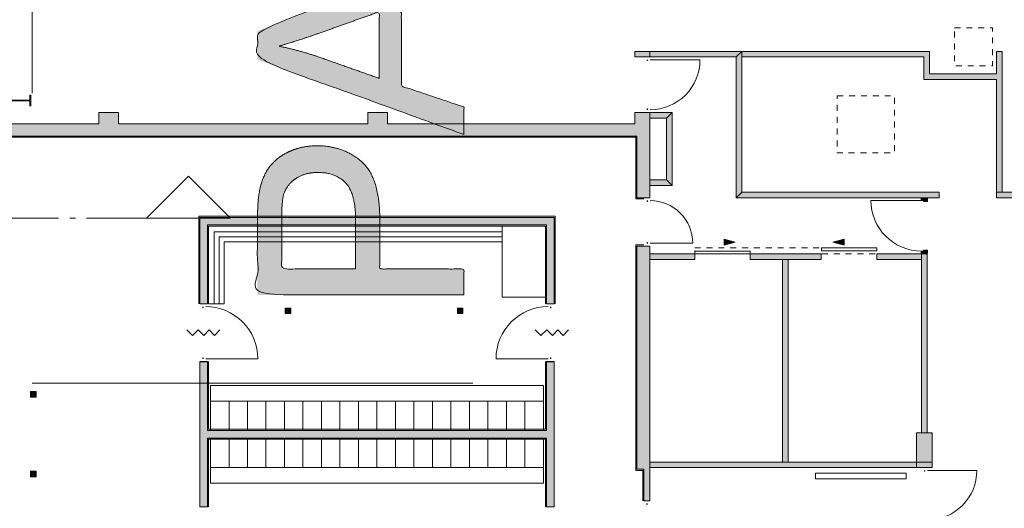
# Model space of a CAD drawing. Header units: millimetres. Extents: x -117530 to 51532, y -61772 to 24900.
# Tile 167 of 175: x -8718 to 8853, y -19351 to -10643. Entities that reach past the tile are written whole.
import ezdxf

# ---------------------------------------------------------------- set-up
doc = ezdxf.new("R2010")
doc.units = ezdxf.units.MM
doc.header["$LTSCALE"] = 254
doc.linetypes.add('Dash Style-6', pattern=[0.833282, 0.416718, -0.416565])
for name, color, linetype, lineweight in [('0.01 None', 7, 'Continuous', 0), ('aanzicht stippel', 7, 'Dash Style-6', 0), ('HATCH_REACTORS', 7, 'Continuous', 0), ('LAYER21', 7, 'Continuous', 0), ('LAYER24', 7, 'Continuous', 0), ('LAYER28', 7, 'Continuous', 0), ('LAYER31', 7, 'Continuous', 0), ('LAYER32', 7, 'Continuous', 0), ('LAYER52', 7, 'Continuous', 0), ('LAYER74', 7, 'Continuous', 0), ('tekst', 7, 'Continuous', 0), ('wanden_vloeren ontwerp nieuw', 7, 'Continuous', 0)]:
    doc.layers.add(name, color=color, linetype=linetype, lineweight=lineweight)
pattern_1 = [(135, (51643.074, -8660.747), (11.3137084, 11.3137086), [])]

# ---------------------------------------------------------------- blocks, each defined once
blk = doc.blocks.new('IP450')
at = {"layer": 'HATCH_REACTORS', "linetype": 'Continuous', "lineweight": 0}
h = blk.add_hatch(color=7, dxfattribs=at)
edge = h.paths.add_edge_path()
edge.add_line((0, 225), (95, 225))
edge.add_line((95, 225), (95, 210))
edge.add_line((95, 210), (26, 210))
edge.add_arc((26, 189), 21, 90, 180)
edge.add_line((5, 189), (5, -189))
edge.add_arc((26, -189), 21, 180, 270)
edge.add_line((26, -210), (95, -210))
edge.add_line((95, -210), (95, -225))
edge.add_line((95, -225), (-95, -225))
edge.add_line((-95, -225), (-95, -210))
edge.add_line((-95, -210), (-26, -210))
edge.add_arc((-26, -189), 21, 270, 360)
edge.add_line((-5, -189), (-5, 189))
edge.add_arc((-26, 189), 21, 360, 450)
edge.add_line((-26, 210), (-95, 210))
edge.add_line((-95, 210), (-95, 225))
edge.add_line((-95, 225), (0, 225))
edge.add_line((0, 225), (0, 225))
at = {"layer": 'HATCH_REACTORS', "color": 1, "lineweight": 0}
blk.add_lwpolyline([(0, 225), (95, 225), (95, 210), (26, 210, 0.414214), (5, 189), (5, -189, 0.414214), (26, -210), (95, -210), (95, -225), (-95, -225), (-95, -210), (-26, -210, 0.414214), (-5, -189), (-5, 189, 0.414214), (-26, 210), (-95, 210), (-95, 225), (0, 225)], format="xyb", close=True, dxfattribs=at)
at = {"layer": 'LAYER28', "color": 4, "linetype": 'Continuous', "lineweight": 0}
blk.add_lwpolyline([(0, 225), (95, 225), (95, 210), (26, 210, 0.414214), (5, 189), (5, -189, 0.414214), (26, -210), (95, -210), (95, -225), (-95, -225), (-95, -210), (-26, -210, 0.414214), (-5, -189), (-5, 189, 0.414214), (-26, 210), (-95, 210), (-95, 225), (0, 225)], format="xyb", dxfattribs=at)
blk = doc.blocks.new('Group-109-1')
at = {"layer": 'tekst', "linetype": 'Continuous', "lineweight": 0}
h = blk.add_hatch(color=7, dxfattribs=at)
h.paths.add_polyline_path([(-52422, -4017), (-56107, -2682), (-56107, -2177), (-52422, -760), (-52422, -1284), (-53539, -1686), (-53539, -3151), (-52422, -3528)])
h.paths.add_polyline_path([(-53935, -3016), (-53935, -1830), (-54956, -2194), (-54971, -2199), (-54985, -2204), (-55000, -2209), (-55014, -2214), (-55028, -2219), (-55042, -2223), (-55056, -2228), (-55070, -2233), (-55084, -2238), (-55098, -2243), (-55112, -2247), (-55125, -2252), (-55139, -2257), (-55152, -2261), (-55166, -2266), (-55179, -2270), (-55192, -2275), (-55206, -2279), (-55219, -2284), (-55232, -2288), (-55245, -2292), (-55257, -2297), (-55270, -2301), (-55283, -2305), (-55296, -2309), (-55308, -2313), (-55321, -2318), (-55333, -2322), (-55345, -2326), (-55357, -2330), (-55370, -2334), (-55382, -2338), (-55394, -2341), (-55406, -2345), (-55417, -2349), (-55429, -2353), (-55441, -2357), (-55452, -2360), (-55464, -2364), (-55475, -2367), (-55487, -2371), (-55498, -2375), (-55509, -2378), (-55520, -2381), (-55531, -2385), (-55542, -2388), (-55553, -2392), (-55564, -2395), (-55575, -2398), (-55585, -2401), (-55596, -2405), (-55606, -2408), (-55617, -2411), (-55627, -2414), (-55637, -2417), (-55647, -2420), (-55658, -2423), (-55668, -2426), (-55677, -2429), (-55687, -2432), (-55697, -2434), (-55707, -2437), (-55716, -2440), (-55726, -2443), (-55715, -2445), (-55703, -2447), (-55692, -2449), (-55681, -2452), (-55670, -2454), (-55659, -2457), (-55647, -2459), (-55636, -2461), (-55625, -2464), (-55614, -2466), (-55603, -2469), (-55591, -2471), (-55580, -2474), (-55569, -2476), (-55558, -2479), (-55547, -2482), (-55536, -2484), (-55524, -2487), (-55513, -2490), (-55502, -2492), (-55491, -2495), (-55480, -2498), (-55469, -2501), (-55458, -2503), (-55446, -2506), (-55435, -2509), (-55424, -2512), (-55413, -2515), (-55402, -2518), (-55391, -2521), (-55380, -2524), (-55369, -2527), (-55358, -2530), (-55347, -2533), (-55335, -2536), (-55324, -2539), (-55313, -2542), (-55302, -2545), (-55291, -2548), (-55280, -2551), (-55269, -2554), (-55258, -2558), (-55247, -2561), (-55236, -2564), (-55225, -2568), (-55214, -2571), (-55203, -2574), (-55192, -2578), (-55181, -2581), (-55170, -2584), (-55159, -2588), (-55148, -2591), (-55137, -2595), (-55126, -2598), (-55115, -2602), (-55104, -2605), (-55093, -2609), (-55082, -2612), (-55071, -2616), (-55060, -2620), (-55049, -2623), (-55038, -2627), (-55027, -2631), (-55016, -2635)])
h = blk.add_hatch(color=7, dxfattribs=at)
h.paths.add_polyline_path([(-52422, -6875), (-56107, -6875), (-56107, -5562), (-56107, -5551), (-56107, -5541), (-56107, -5530), (-56107, -5520), (-56107, -5509), (-56106, -5499), (-56106, -5488), (-56106, -5478), (-56106, -5468), (-56106, -5458), (-56106, -5448), (-56106, -5438), (-56105, -5428), (-56105, -5418), (-56105, -5409), (-56105, -5399), (-56104, -5390), (-56104, -5380), (-56104, -5371), (-56103, -5362), (-56103, -5352), (-56103, -5343), (-56102, -5334), (-56102, -5325), (-56101, -5316), (-56101, -5308), (-56101, -5299), (-56100, -5290), (-56100, -5282), (-56099, -5273), (-56099, -5265), (-56098, -5257), (-56097, -5248), (-56097, -5240), (-56096, -5232), (-56096, -5224), (-56095, -5216), (-56094, -5208), (-56094, -5201), (-56093, -5193), (-56092, -5185), (-56092, -5178), (-56091, -5170), (-56090, -5163), (-56089, -5156), (-56089, -5149), (-56088, -5141), (-56087, -5134), (-56086, -5127), (-56085, -5121), (-56084, -5114), (-56084, -5107), (-56083, -5100), (-56082, -5094), (-56081, -5087), (-56080, -5081), (-56079, -5075), (-56078, -5068), (-56077, -5062), (-56076, -5056), (-56075, -5050), (-56074, -5044), (-56073, -5038), (-56072, -5033), (-56070, -5025), (-56069, -5017), (-56067, -5009), (-56066, -5001), (-56064, -4993), (-56062, -4985), (-56061, -4978), (-56059, -4970), (-56057, -4962), (-56056, -4955), (-56054, -4947), (-56052, -4939), (-56050, -4932), (-56048, -4924), (-56046, -4917), (-56044, -4910), (-56042, -4902), (-56040, -4895), (-56038, -4888), (-56035, -4881), (-56033, -4873), (-56031, -4866), (-56029, -4859), (-56026, -4852), (-56024, -4845), (-56022, -4838), (-56019, -4831), (-56017, -4824), (-56014, -4817), (-56011, -4811), (-56009, -4804), (-56006, -4797), (-56003, -4790), (-56001, -4784), (-55998, -4777), (-55995, -4770), (-55992, -4764), (-55989, -4757), (-55986, -4751), (-55983, -4745), (-55980, -4738), (-55977, -4732), (-55974, -4726), (-55971, -4719), (-55968, -4713), (-55965, -4707), (-55961, -4701), (-55958, -4695), (-55955, -4689), (-55951, -4683), (-55948, -4677), (-55944, -4671), (-55941, -4665), (-55937, -4659), (-55934, -4653), (-55930, -4648), (-55927, -4642), (-55923, -4636), (-55919, -4630), (-55915, -4625), (-55912, -4619), (-55908, -4614), (-55904, -4608), (-55900, -4603), (-55896, -4597), (-55892, -4592), (-55888, -4587), (-55884, -4581), (-55879, -4576), (-55875, -4571), (-55871, -4566), (-55867, -4561), (-55862, -4555), (-55858, -4550), (-55853, -4545), (-55849, -4540), (-55844, -4535), (-55840, -4530), (-55835, -4525), (-55830, -4520), (-55825, -4516), (-55821, -4511), (-55816, -4506), (-55811, -4501), (-55806, -4496), (-55801, -4492), (-55796, -4487), (-55791, -4482), (-55785, -4478), (-55780, -4473), (-55775, -4469), (-55770, -4464), (-55764, -4460), (-55759, -4455), (-55753, -4451), (-55748, -4446), (-55742, -4442), (-55737, -4438), (-55731, -4434), (-55725, -4429), (-55719, -4425), (-55714, -4421), (-55708, -4417), (-55702, -4413), (-55696, -4409), (-55690, -4404), (-55684, -4400), (-55678, -4396), (-55672, -4393), (-55665, -4389), (-55659, -4385), (-55653, -4381), (-55646, -4377), (-55640, -4373), (-55633, -4370), (-55627, -4366), (-55620, -4362), (-55614, -4359), (-55607, -4355), (-55600, -4351), (-55594, -4348), (-55587, -4344), (-55580, -4341), (-55573, -4337), (-55566, -4334), (-55559, -4331), (-55552, -4327), (-55545, -4324), (-55538, -4321), (-55531, -4317), (-55523, -4314), (-55516, -4311), (-55509, -4308), (-55502, -4305), (-55494, -4302), (-55487, -4299), (-55480, -4296), (-55473, -4293), (-55465, -4291), (-55458, -4288), (-55450, -4285), (-55443, -4283), (-55435, -4280), (-55428, -4278), (-55421, -4275), (-55413, -4273), (-55405, -4270), (-55398, -4268), (-55390, -4266), (-55383, -4264), (-55375, -4262), (-55367, -4259), (-55360, -4257), (-55352, -4255), (-55344, -4253), (-55337, -4252), (-55329, -4250), (-55321, -4248), (-55313, -4246), (-55305, -4245), (-55298, -4243), (-55290, -4241), (-55282, -4240), (-55274, -4238), (-55266, -4237), (-55258, -4236), (-55250, -4234), (-55242, -4233), (-55234, -4232), (-55226, -4231), (-55218, -4230), (-55210, -4229), (-55202, -4227), (-55194, -4227), (-55185, -4226), (-55177, -4225), (-55169, -4224), (-55161, -4223), (-55153, -4223), (-55144, -4222), (-55136, -4221), (-55128, -4221), (-55119, -4220), (-55111, -4220), (-55103, -4219), (-55094, -4219), (-55086, -4219), (-55077, -4219), (-55069, -4218), (-55060, -4218), (-55052, -4218), (-55043, -4218), (-55029, -4218), (-55014, -4218), (-55000, -4219), (-54985, -4219), (-54971, -4220), (-54957, -4221), (-54942, -4222), (-54928, -4223), (-54914, -4224), (-54900, -4225), (-54886, -4227), (-54872, -4228), (-54859, -4230), (-54845, -4232), (-54831, -4234), (-54818, -4236), (-54804, -4238), (-54791, -4241), (-54778, -4243), (-54764, -4246), (-54751, -4249), (-54738, -4252), (-54725, -4255), (-54712, -4258), (-54699, -4261), (-54686, -4265), (-54673, -4268), (-54660, -4272), (-54648, -4276), (-54635, -4280), (-54623, -4284), (-54610, -4289), (-54598, -4293), (-54586, -4298), (-54573, -4303), (-54561, -4308), (-54549, -4313), (-54537, -4318), (-54525, -4323), (-54513, -4329), (-54502, -4334), (-54490, -4340), (-54478, -4346), (-54467, -4352), (-54455, -4358), (-54444, -4364), (-54432, -4371), (-54421, -4377), (-54410, -4384), (-54398, -4391), (-54387, -4398), (-54376, -4405), (-54365, -4412), (-54354, -4419), (-54344, -4427), (-54333, -4434), (-54322, -4442), (-54312, -4450), (-54301, -4458), (-54291, -4466), (-54280, -4475), (-54270, -4483), (-54260, -4492), (-54249, -4501), (-54239, -4510), (-54229, -4519), (-54220, -4528), (-54210, -4538), (-54201, -4548), (-54191, -4558), (-54182, -4568), (-54173, -4578), (-54165, -4589), (-54156, -4600), (-54147, -4611), (-54139, -4623), (-54131, -4634), (-54123, -4646), (-54115, -4658), (-54107, -4670), (-54100, -4683), (-54092, -4696), (-54085, -4709), (-54078, -4722), (-54071, -4735), (-54065, -4749), (-54058, -4763), (-54052, -4777), (-54045, -4791), (-54039, -4805), (-54033, -4820), (-54027, -4835), (-54022, -4850), (-54016, -4866), (-54011, -4881), (-54006, -4897), (-54001, -4913), (-53996, -4929), (-53991, -4946), (-53987, -4963), (-53982, -4980), (-53978, -4997), (-53974, -5014), (-53970, -5032), (-53967, -5050), (-53963, -5068), (-53960, -5086), (-53956, -5105), (-53953, -5123), (-53950, -5142), (-53948, -5161), (-53945, -5181), (-53943, -5200), (-53940, -5220), (-53938, -5240), (-53936, -5261), (-53934, -5281), (-53933, -5302), (-53931, -5323), (-53930, -5344), (-53929, -5365), (-53928, -5387), (-53927, -5409), (-53926, -5431), (-53925, -5453), (-53925, -5476), (-53925, -5498), (-53925, -5521), (-53925, -6414), (-52422, -6414)])
h.paths.add_polyline_path([(-54357, -6414), (-54357, -5515), (-54357, -5501), (-54357, -5487), (-54357, -5474), (-54358, -5460), (-54358, -5447), (-54359, -5434), (-54359, -5420), (-54360, -5408), (-54360, -5395), (-54361, -5382), (-54362, -5369), (-54363, -5357), (-54364, -5344), (-54365, -5332), (-54367, -5320), (-54368, -5308), (-54369, -5296), (-54371, -5285), (-54372, -5273), (-54374, -5261), (-54376, -5250), (-54378, -5239), (-54380, -5228), (-54382, -5217), (-54384, -5206), (-54386, -5195), (-54388, -5185), (-54391, -5174), (-54393, -5164), (-54396, -5154), (-54398, -5144), (-54401, -5134), (-54404, -5124), (-54407, -5114), (-54410, -5105), (-54413, -5095), (-54416, -5086), (-54419, -5077), (-54422, -5067), (-54426, -5059), (-54429, -5050), (-54433, -5041), (-54436, -5032), (-54440, -5024), (-54444, -5016), (-54448, -5007), (-54452, -4999), (-54456, -4991), (-54460, -4984), (-54464, -4976), (-54469, -4968), (-54473, -4961), (-54478, -4954), (-54482, -4947), (-54487, -4939), (-54492, -4933), (-54497, -4926), (-54502, -4919), (-54507, -4912), (-54512, -4906), (-54517, -4900), (-54522, -4894), (-54527, -4888), (-54533, -4882), (-54538, -4876), (-54544, -4870), (-54550, -4864), (-54556, -4859), (-54561, -4854), (-54567, -4848), (-54573, -4843), (-54579, -4838), (-54585, -4833), (-54591, -4828), (-54598, -4823), (-54604, -4818), (-54610, -4813), (-54617, -4809), (-54623, -4804), (-54630, -4800), (-54637, -4795), (-54643, -4791), (-54650, -4787), (-54657, -4783), (-54664, -4779), (-54671, -4775), (-54678, -4771), (-54685, -4767), (-54692, -4764), (-54700, -4760), (-54707, -4757), (-54714, -4754), (-54722, -4750), (-54729, -4747), (-54737, -4744), (-54745, -4741), (-54753, -4738), (-54760, -4735), (-54768, -4733), (-54776, -4730), (-54784, -4728), (-54792, -4725), (-54801, -4723), (-54809, -4721), (-54817, -4718), (-54826, -4716), (-54834, -4714), (-54843, -4713), (-54851, -4711), (-54860, -4709), (-54869, -4707), (-54878, -4706), (-54886, -4705), (-54895, -4703), (-54904, -4702), (-54914, -4701), (-54923, -4700), (-54932, -4699), (-54941, -4698), (-54951, -4697), (-54960, -4697), (-54970, -4696), (-54979, -4695), (-54989, -4695), (-54999, -4695), (-55008, -4694), (-55018, -4694), (-55028, -4694), (-55035, -4694), (-55043, -4694), (-55050, -4695), (-55057, -4695), (-55064, -4695), (-55071, -4695), (-55078, -4696), (-55085, -4696), (-55092, -4696), (-55099, -4697), (-55106, -4698), (-55113, -4698), (-55119, -4699), (-55126, -4700), (-55133, -4700), (-55140, -4701), (-55146, -4702), (-55153, -4703), (-55160, -4704), (-55166, -4705), (-55173, -4706), (-55179, -4707), (-55186, -4709), (-55192, -4710), (-55199, -4711), (-55205, -4712), (-55212, -4714), (-55218, -4715), (-55224, -4717), (-55230, -4718), (-55237, -4720), (-55243, -4722), (-55249, -4724), (-55255, -4725), (-55261, -4727), (-55267, -4729), (-55273, -4731), (-55279, -4733), (-55285, -4735), (-55291, -4737), (-55297, -4740), (-55303, -4742), (-55309, -4744), (-55315, -4746), (-55321, -4749), (-55326, -4751), (-55332, -4754), (-55338, -4756), (-55343, -4759), (-55349, -4762), (-55355, -4764), (-55360, -4767), (-55366, -4770), (-55371, -4773), (-55377, -4776), (-55382, -4779), (-55387, -4782), (-55393, -4785), (-55398, -4788), (-55403, -4791), (-55409, -4794), (-55414, -4798), (-55419, -4801), (-55424, -4805), (-55429, -4808), (-55434, -4812), (-55439, -4815), (-55444, -4819), (-55449, -4822), (-55454, -4826), (-55459, -4830), (-55464, -4833), (-55468, -4837), (-55473, -4841), (-55478, -4845), (-55482, -4848), (-55487, -4852), (-55491, -4856), (-55495, -4860), (-55500, -4864), (-55504, -4868), (-55508, -4872), (-55512, -4876), (-55516, -4880), (-55520, -4884), (-55524, -4889), (-55528, -4893), (-55532, -4897), (-55536, -4901), (-55540, -4906), (-55543, -4910), (-55547, -4914), (-55551, -4919), (-55554, -4923), (-55558, -4928), (-55561, -4932), (-55564, -4937), (-55568, -4941), (-55571, -4946), (-55574, -4951), (-55577, -4955), (-55580, -4960), (-55583, -4965), (-55586, -4970), (-55589, -4975), (-55592, -4979), (-55595, -4984), (-55598, -4989), (-55601, -4994), (-55603, -4999), (-55606, -5004), (-55608, -5009), (-55611, -5014), (-55613, -5020), (-55616, -5025), (-55618, -5030), (-55620, -5035), (-55623, -5040), (-55625, -5046), (-55627, -5051), (-55629, -5057), (-55631, -5062), (-55633, -5067), (-55635, -5073), (-55637, -5078), (-55638, -5084), (-55640, -5090), (-55642, -5095), (-55643, -5099), (-55644, -5103), (-55645, -5106), (-55646, -5110), (-55647, -5114), (-55648, -5119), (-55649, -5123), (-55649, -5127), (-55650, -5132), (-55651, -5136), (-55652, -5141), (-55653, -5146), (-55654, -5150), (-55655, -5155), (-55655, -5160), (-55656, -5166), (-55657, -5171), (-55658, -5176), (-55658, -5181), (-55659, -5187), (-55660, -5193), (-55660, -5198), (-55661, -5204), (-55662, -5210), (-55662, -5216), (-55663, -5222), (-55664, -5228), (-55664, -5234), (-55665, -5241), (-55665, -5247), (-55666, -5254), (-55666, -5261), (-55667, -5267), (-55667, -5274), (-55668, -5281), (-55668, -5288), (-55669, -5295), (-55669, -5303), (-55669, -5310), (-55670, -5317), (-55670, -5325), (-55671, -5332), (-55671, -5340), (-55671, -5348), (-55672, -5356), (-55672, -5364), (-55672, -5372), (-55672, -5380), (-55673, -5388), (-55673, -5397), (-55673, -5405), (-55673, -5414), (-55673, -5423), (-55674, -5431), (-55674, -5440), (-55674, -5449), (-55674, -5458), (-55674, -5467), (-55674, -5477), (-55674, -5486), (-55674, -5496), (-55674, -5505), (-55674, -5515), (-55674, -5524), (-55674, -6414)])
at = {"layer": 'tekst', "color": 2, "linetype": 'Continuous', "lineweight": 0}
blk.add_open_spline([(-52422, -4017, -28800), (-56107, -2682, -28800), (-56107, -2177, -28800), (-52422, -760, -28800), (-52422, -1284, -28800), (-53539, -1686, -28800), (-53539, -3151, -28800), (-52422, -3528, -28800), (-52422, -4017, -28800)], degree=1, dxfattribs=at)
for points, knots in [([(-53935, -3016, -28800), (-53935, -2423, -28800), (-53935, -1830, -28800), (-54446, -2012, -28800), (-54956, -2194, -28800), (-55422, -2357, -28800), (-55726, -2443, -28800), (-55366, -2515, -28800), (-55016, -2635, -28800), (-54476, -2825, -28800), (-53935, -3016, -28800)], [0, 0, 0, 1, 1, 2, 2, 3, 3, 4, 4, 5, 5, 5]), ([(-52422, -6875, -28800), (-54264, -6875, -28800), (-56107, -6875, -28800), (-56107, -6219, -28800), (-56107, -5562, -28800), (-56107, -5216, -28800), (-56072, -5033, -28800), (-56027, -4776, -28800), (-55773, -4430, -28800), (-55317, -4218, -28800), (-55043, -4218, -28800), (-54574, -4218, -28800), (-53925, -4783, -28800), (-53925, -5521, -28800), (-53925, -5968, -28800), (-53925, -6414, -28800), (-53173, -6414, -28800), (-52422, -6414, -28800), (-52422, -6645, -28800), (-52422, -6875, -28800)], [0, 0, 0, 1, 1, 2, 2, 3, 3, 4, 5, 6, 6, 7, 8, 8, 9, 9, 10, 10, 11, 11, 11]), ([(-54357, -6414, -28800), (-54357, -5964, -28800), (-54357, -5515, -28800), (-54357, -5069, -28800), (-54709, -4694, -28800), (-55028, -4694, -28800), (-55260, -4694, -28800), (-55589, -4915, -28800), (-55642, -5095, -28800), (-55674, -5211, -28800), (-55674, -5524, -28800), (-55674, -5969, -28800), (-55674, -6414, -28800), (-55016, -6414, -28800), (-54357, -6414, -28800)], [0, 0, 0, 1, 1, 2, 3, 3, 4, 5, 5, 6, 6, 7, 7, 8, 8, 8])]:
    blk.add_open_spline(points, degree=2, knots=knots, dxfattribs=at)

msp = doc.modelspace()

# ---------------------------------------------------------------- hatches: boundary and pattern name
at = {"layer": '0.01 None', "linetype": 'Continuous', "lineweight": 0}
for points in [[(3852, -14556), (4052, -14610), (3852, -14663)], [(5992, -14663), (5792, -14610), (5992, -14556)]]:
    msp.add_hatch(color=7, dxfattribs=at).paths.add_polyline_path(points)
at = {"layer": 'HATCH_REACTORS', "linetype": 'Continuous', "lineweight": 0}
for points in [[(2527, -11307), (2257, -11307), (2257, -11207), (2527, -11207)], [(4067, -11307), (2527, -11307), (2527, -11207), (4167, -11207)], [(4067, -13817), (4067, -11307), (4167, -11207), (4167, -13717)], [(-19743, -12717), (-19743, -12407), (-19483, -12407), (-19483, -12497), (-16913, -12497), (-16913, -12297), (-16563, -12297), (-16563, -12497), (-12113, -12497), (-12113, -12297), (-11763, -12297), (-11763, -12497), (-7303, -12497), (-7303, -12297), (-6953, -12297), (-6953, -12497), (-2503, -12497), (-2503, -12297), (-2153, -12297), (-2153, -12497), (2257, -12497), (2257, -12297), (2527, -12297), (2527, -12717), (2527, -13817), (2297, -13817), (2297, -12717), (-19743, -12717)], [(2827, -12397), (2527, -12397), (2527, -12297), (2927, -12297)], [(2827, -13497), (2827, -12397), (2927, -12297), (2927, -13597)], [(2527, -13497), (2827, -13497), (2927, -13597), (2527, -13597)], [(7692, -13817), (4067, -13817), (4173, -13717), (7692, -13717)], [(-5503, -15707), (-5503, -14166), (817, -14166), (817, -15707), (682, -15707), (682, -14302), (-5368, -14302), (-5368, -15707)], [(2527, -19217), (2417, -19217), (2417, -18657), (2297, -18657), (2297, -14677), (2527, -14677)], [(3327, -14917), (2527, -14917), (2527, -14817), (3327, -14817)], [(4317, -14817), (5587, -14817), (5587, -14917), (4317, -14917)], [(4997, -14917), (4997, -18527), (4897, -18527), (4897, -14917)], [(7377, -14917), (6577, -14917), (6577, -14817), (7377, -14817)], [(7477, -14817), (7477, -18007), (7377, -18007), (7377, -14817)], [(-5503, -16737), (-5368, -16737), (-5368, -17962), (682, -17962), (682, -16737), (817, -16737), (817, -19325), (682, -19325), (682, -18100), (-5368, -18100), (-5368, -19325), (-5503, -19325), (-5503, -16737)], [(7287, -18007), (7287, -18627), (7567, -18627), (7567, -18007)], [(7567, -18527), (2527, -18527), (2527, -18627), (7567, -18627)]]:
    msp.add_hatch(color=7, dxfattribs=at).paths.add_polyline_path(points)
at = {"layer": 'LAYER32', "linetype": 'Continuous', "lineweight": 0}
h = msp.add_hatch(dxfattribs=at)
h.set_pattern_fill('ARKEY_normaala_23', style=0, pattern_type=2)
h.set_pattern_definition(pattern_1)
h.paths.add_polyline_path([(7482, -13827), (7482, -13882), (7411, -13882), (7411, -13865), (7368, -13865), (7368, -13827), (7373, -13827), (7373, -13815), (7389, -13815), (7389, -13827), (7461, -13827), (7461, -13815), (7477, -13815), (7477, -13827), (7482, -13827)])
h = msp.add_hatch(dxfattribs=at)
h.set_pattern_fill('ARKEY_normaala_23', style=0, pattern_type=2)
h.set_pattern_definition(pattern_1)
h.paths.add_polyline_path([(7482, -14807), (7482, -14752), (7411, -14752), (7411, -14769), (7368, -14769), (7368, -14807), (7373, -14807), (7373, -14819), (7389, -14819), (7389, -14807), (7461, -14807), (7461, -14819), (7477, -14819), (7477, -14807), (7482, -14807)])
at = {"layer": 'wanden_vloeren ontwerp nieuw', "linetype": 'Continuous', "lineweight": 0}
msp.add_hatch(color=7, dxfattribs=at).paths.add_polyline_path([(7417, -11707), (8712, -11707), (8712, -13717), (8812, -13717), (8812, -11207), (8712, -11207), (8712, -11607), (7517, -11607), (7517, -11207), (4167, -11207), (4167, -11307), (7417, -11307)])
at = {"layer": 'wanden_vloeren ontwerp nieuw', "linetype": 'Continuous', "lineweight": 0, "true_color": 0xdddddd}
msp.add_hatch(color=254, dxfattribs=at).paths.add_polyline_path([(8712, -13717), (8712, -13817), (9647, -13817), (9647, -13717)])

# ---------------------------------------------------------------- linework, layer by layer
at = {"layer": '0.01 None', "color": 17, "lineweight": 0, "flags": 128}
for points in [[(3852, -14556), (4052, -14610), (3852, -14663)], [(5992, -14663), (5792, -14610), (5992, -14556)]]:
    msp.add_lwpolyline(points, close=True, dxfattribs=at)
at = {"layer": '0.01 None', "color": 1, "lineweight": 0, "flags": 128}
for points in [[(5589, -14712), (6579, -14712), (6579, -14762), (5589, -14762)], [(3327, -14767), (4317, -14767), (4317, -14817), (3327, -14817)]]:
    msp.add_lwpolyline(points, close=True, dxfattribs=at)
at = {"layer": 'aanzicht stippel', "color": 17, "lineweight": 0, "flags": 128}
for points in [[(7964, -10789), (8642, -10789), (8642, -11467), (7964, -11467)], [(5872, -11997), (6892, -11997), (6892, -13017), (5872, -13017)], [(3327, -14712), (6579, -14712), (6579, -14817), (3327, -14817)]]:
    msp.add_lwpolyline(points, close=True, dxfattribs=at)
at = {"layer": 'HATCH_REACTORS', "color": 2, "lineweight": 0, "flags": 128}
for points in [[(2527, -11307), (2257, -11307), (2257, -11207), (2527, -11207)], [(4067, -11307), (2527, -11307), (2527, -11207), (4167, -11207)], [(4067, -13817), (4067, -11307), (4167, -11207), (4167, -13717)], [(2827, -12397), (2527, -12397), (2527, -12297), (2927, -12297)], [(2827, -13497), (2827, -12397), (2927, -12297), (2927, -13597)], [(2527, -13497), (2827, -13497), (2927, -13597), (2527, -13597)], [(7692, -13817), (4067, -13817), (4173, -13717), (7692, -13717)], [(-5503, -15707), (-5503, -14166), (817, -14166), (817, -15707), (682, -15707), (682, -14302), (-5368, -14302), (-5368, -15707)], [(2527, -19217), (2417, -19217), (2417, -18657), (2297, -18657), (2297, -14677), (2527, -14677)], [(3327, -14917), (2527, -14917), (2527, -14817), (3327, -14817)], [(4317, -14817), (5587, -14817), (5587, -14917), (4317, -14917)], [(4997, -14917), (4997, -18527), (4897, -18527), (4897, -14917)], [(7377, -14917), (6577, -14917), (6577, -14817), (7377, -14817)], [(7477, -14817), (7477, -18007), (7377, -18007), (7377, -14817)], [(-5503, -16737), (-5368, -16737), (-5368, -17962), (682, -17962), (682, -16737), (817, -16737), (817, -19325), (682, -19325), (682, -18100), (-5368, -18100), (-5368, -19325), (-5503, -19325), (-5503, -16737)], [(7287, -18007), (7287, -18627), (7567, -18627), (7567, -18007)], [(7567, -18527), (2527, -18527), (2527, -18627), (7567, -18627)]]:
    msp.add_lwpolyline(points, close=True, dxfattribs=at)
msp.add_lwpolyline([(-11763, -12497), (-7303, -12497), (-7303, -12297), (-6953, -12297), (-6953, -12497), (-2503, -12497), (-2503, -12297), (-2153, -12297), (-2153, -12497), (2257, -12497), (2257, -12297), (2527, -12297), (2527, -12717), (2527, -13817), (2297, -13817), (2297, -12717), (-19743, -12717)], dxfattribs=at)
at = {"layer": 'LAYER21', "color": 2, "linetype": 'Continuous', "lineweight": 0}
for p, q in [((-8495, -11950, -28800), (-8495, 11511, -28800)), ((-8495, -17120, -28800), (-629, -17120, -28800))]:
    msp.add_line(p, q, dxfattribs=at)
at = {"layer": 'LAYER21', "color": 2, "linetype": 'Continuous', "lineweight": 0, "flags": 128}
for points in [[(7477, -13717), (4167, -13717), (4167, -11207), (2527, -11207)], [(7477, -13817), (4067, -13817), (4067, -11307), (2527, -11307)], [(2527, -13597), (2927, -13597), (2927, -12297), (2527, -12297)], [(2527, -13497), (2827, -13497), (2827, -12397), (2527, -12397)], [(-15873, -15437), (-15853, -15437), (-15853, -12737), (2277, -12737), (2277, -13837), (2420, -13837)], [(-5523, -15707), (-5523, -14146), (837, -14146), (837, -15707)], [(-5348, -15707), (-5348, -14322), (662, -14322), (662, -15707)], [(-108, -14322), (662, -14322), (662, -15591), (-108, -15591), (-108, -14322)], [(-5248, -15707), (-5248, -14422), (-108, -14422)], [(-5158, -15707), (-5158, -14512), (-108, -14512)], [(-108, -14602), (-5068, -14602), (-5068, -15707), (-5348, -15707)], [(2422, -14657), (2279, -14657), (2279, -18677), (2399, -18677), (2399, -19217)], [(662, -16737), (662, -17942), (-5348, -17942), (-5348, -16737)], [(627, -17442), (627, -17162), (-5313, -17162), (-5313, -17442)], [(-4983, -17442), (-4983, -17962), (-5313, -17962), (-5313, -17442), (-4983, -17442)], [(-4653, -17442), (-4653, -17962), (-4983, -17962), (-4983, -17442), (-4653, -17442)], [(-4323, -17442), (-4323, -17962), (-4653, -17962), (-4653, -17442), (-4323, -17442)], [(-3993, -17442), (-3993, -17962), (-4323, -17962), (-4323, -17442), (-3993, -17442)], [(-3663, -17442), (-3663, -17962), (-3993, -17962), (-3993, -17442), (-3663, -17442)], [(-3333, -17442), (-3333, -17962), (-3663, -17962), (-3663, -17442), (-3333, -17442)], [(-3003, -17442), (-3003, -17962), (-3333, -17962), (-3333, -17442), (-3003, -17442)], [(-2673, -17442), (-2673, -17962), (-3003, -17962), (-3003, -17442), (-2673, -17442)], [(-2343, -17442), (-2343, -17962), (-2673, -17962), (-2673, -17442), (-2343, -17442)], [(-2013, -17442), (-2013, -17962), (-2343, -17962), (-2343, -17442), (-2013, -17442)], [(-1683, -17442), (-1683, -17962), (-2013, -17962), (-2013, -17442), (-1683, -17442)], [(-1353, -17442), (-1353, -17962), (-1683, -17962), (-1683, -17442), (-1353, -17442)], [(-1023, -17442), (-1023, -17962), (-1353, -17962), (-1353, -17442), (-1023, -17442)], [(-693, -17442), (-693, -17962), (-1023, -17962), (-1023, -17442), (-693, -17442)], [(-363, -17442), (-363, -17962), (-693, -17962), (-693, -17442), (-363, -17442)], [(-33, -17442), (-33, -17962), (-363, -17962), (-363, -17442), (-33, -17442)], [(297, -17442), (297, -17962), (-33, -17962), (-33, -17442), (297, -17442)], [(627, -17442), (627, -17962), (297, -17962), (297, -17442), (627, -17442)], [(-5348, -19327), (-5348, -18122), (662, -18122), (662, -19327)], [(-4983, -18102), (-4983, -18622), (-5313, -18622), (-5313, -18102), (-4983, -18102)], [(-4653, -18102), (-4653, -18622), (-4983, -18622), (-4983, -18102), (-4653, -18102)], [(-4323, -18102), (-4323, -18622), (-4653, -18622), (-4653, -18102), (-4323, -18102)], [(-3993, -18102), (-3993, -18622), (-4323, -18622), (-4323, -18102), (-3993, -18102)], [(-3663, -18102), (-3663, -18622), (-3993, -18622), (-3993, -18102), (-3663, -18102)], [(-3333, -18102), (-3333, -18622), (-3663, -18622), (-3663, -18102), (-3333, -18102)], [(-3003, -18102), (-3003, -18622), (-3333, -18622), (-3333, -18102), (-3003, -18102)], [(-2673, -18102), (-2673, -18622), (-3003, -18622), (-3003, -18102), (-2673, -18102)], [(-2343, -18102), (-2343, -18622), (-2673, -18622), (-2673, -18102), (-2343, -18102)], [(-2013, -18102), (-2013, -18622), (-2343, -18622), (-2343, -18102), (-2013, -18102)], [(-1683, -18102), (-1683, -18622), (-2013, -18622), (-2013, -18102), (-1683, -18102)], [(-1353, -18102), (-1353, -18622), (-1683, -18622), (-1683, -18102), (-1353, -18102)], [(-1023, -18102), (-1023, -18622), (-1353, -18622), (-1353, -18102), (-1023, -18102)], [(-693, -18102), (-693, -18622), (-1023, -18622), (-1023, -18102), (-693, -18102)], [(-363, -18102), (-363, -18622), (-693, -18622), (-693, -18102), (-363, -18102)], [(-33, -18102), (-33, -18622), (-363, -18622), (-363, -18102), (-33, -18102)], [(297, -18102), (297, -18622), (-33, -18622), (-33, -18102), (297, -18102)], [(627, -18102), (627, -18622), (297, -18622), (297, -18102), (627, -18102)], [(627, -18622), (627, -18902), (-5313, -18902), (-5313, -18622)], [(7102, -18827), (5482, -18827), (5482, -18727), (7102, -18727), (7102, -18827)]]:
    msp.add_lwpolyline(points, dxfattribs=at)
at = {"layer": 'LAYER24', "color": 2, "linetype": 'Continuous', "lineweight": 0, "flags": 128}
for points in [[(-19613, -12717), (-19743, -12717), (-19743, -12407), (-19483, -12407), (-19483, -12497), (-16913, -12497), (-16913, -12297), (-16563, -12297), (-16563, -12497), (-12113, -12497), (-12113, -12297), (-11763, -12297), (-11763, -12497), (-7303, -12497), (-7303, -12297), (-6953, -12297), (-6953, -12497), (-2503, -12497), (-2503, -12297), (-2153, -12297), (-2153, -12497), (2257, -12497), (2257, -12297), (2527, -12297)], [(2527, -13817), (2427, -13817), (2297, -13817), (2297, -12717)], [(-5503, -15707), (-5503, -14166), (817, -14166), (817, -15707), (682, -15707), (682, -14302), (-5368, -14302), (-5368, -15707), (-5503, -15707)], [(2527, -18627), (2527, -19217), (2417, -19217), (2417, -18657), (2297, -18657), (2297, -14677), (2427, -14677), (2527, -14677)], [(-5503, -19327), (-5503, -16739), (-5368, -16739), (-5368, -17964), (682, -17964), (682, -16739), (817, -16739), (817, -19327), (682, -19327), (682, -18102), (-5368, -18102), (-5368, -19327), (-5503, -19327)], [(7377, -18007), (7287, -18007), (7287, -18627), (7567, -18627), (7567, -18007), (7477, -18007)]]:
    msp.add_lwpolyline(points, dxfattribs=at)
at = {"layer": 'LAYER31', "color": 2, "linetype": 'Continuous', "lineweight": 0, "flags": 128}
for points in [[(2487, -11372), (2487, -11356), (2481, -11372), (2481, -11356), (2487, -11372), (2481, -11372)], [(2487, -12232), (2487, -12249), (2481, -12232), (2481, -12249), (2487, -12232), (2481, -12232)], [(2487, -13882), (2487, -13865), (2481, -13882), (2481, -13865), (2487, -13882), (2481, -13882)], [(7417, -13882), (7417, -13866), (7423, -13882), (7423, -13866), (7417, -13882), (7423, -13882)], [(2487, -14612), (2487, -14629), (2481, -14612), (2481, -14629), (2487, -14612), (2481, -14612)], [(-5443, -15777), (-5443, -15760), (-5449, -15777), (-5449, -15760), (-5443, -15777), (-5449, -15777)], [(757, -15777), (757, -15760), (763, -15777), (763, -15760), (757, -15777), (763, -15777)], [(-5443, -16672), (-5443, -16689), (-5449, -16672), (-5449, -16689), (-5443, -16672), (-5449, -16672)], [(757, -16672), (757, -16689), (763, -16672), (763, -16689), (757, -16672), (763, -16672)], [(7437, -18692), (7437, -18676), (7431, -18692), (7431, -18676), (7437, -18692), (7431, -18692)], [(2477, -19282), (2477, -19265), (2471, -19282), (2471, -19265), (2477, -19282), (2471, -19282)]]:
    msp.add_lwpolyline(points, dxfattribs=at)
at = {"layer": 'LAYER31', "color": 2, "linetype": 'Continuous', "lineweight": 0, "elevation": -28800}
for points in [[(2532, -12247, 0.414214), (3422, -11357), (2532, -11357)], [(2532, -13867, -0.414214), (3292, -14627), (2532, -14627)], [(7372, -14767, -0.414214), (6472, -13867), (7372, -13867)], [(-5398, -15757, -0.414214), (-4468, -16687), (-5398, -16687)], [(712, -15757, 0.414214), (-218, -16687), (712, -16687)], [(7482, -19557, 0.414214), (8362, -18677), (7482, -18677)]]:
    msp.add_lwpolyline(points, format="xyb", dxfattribs=at)
at = {"layer": 'LAYER32', "color": 17, "linetype": 'Continuous', "lineweight": 0, "flags": 128}
for points in [[(7482, -13827), (7482, -13882), (7411, -13882), (7411, -13865), (7368, -13865), (7368, -13827), (7373, -13827), (7373, -13815), (7389, -13815), (7389, -13827), (7461, -13827), (7461, -13815), (7477, -13815), (7477, -13827), (7482, -13827)], [(7482, -14807), (7482, -14752), (7411, -14752), (7411, -14769), (7368, -14769), (7368, -14807), (7373, -14807), (7373, -14819), (7389, -14819), (7389, -14807), (7461, -14807), (7461, -14819), (7477, -14819), (7477, -14807), (7482, -14807)]]:
    msp.add_lwpolyline(points, close=True, dxfattribs=at)
at = {"layer": 'LAYER32', "color": 2, "linetype": 'Continuous', "lineweight": 0, "flags": 128}
for points in [[(-5738, -16172), (-5636, -16274), (-5534, -16172), (-5432, -16274), (-5335, -16172), (-5239, -16274), (-5147, -16172)], [(482, -16172), (584, -16274), (686, -16172), (788, -16274), (885, -16172), (981, -16274), (1073, -16172)]]:
    msp.add_lwpolyline(points, dxfattribs=at)
at = {"layer": 'LAYER52', "color": 2, "linetype": 'Continuous', "lineweight": 0}
for p, q in [((-6455, -14180, -28800), (-5705, -13430, -28800)), ((-4955, -14180, -28800), (-5705, -13430, -28800)), ((-8025, -14180, -28800), (-9095, -14180, -28800)), ((-7725, -14180, -28800), (-7825, -14180, -28800)), ((-6455, -14180, -28800), (-7525, -14180, -28800)), ((-4955, -14180, -28800), (-6455, -14180, -28800))]:
    msp.add_line(p, q, dxfattribs=at)
at = {"layer": 'LAYER74', "color": 2, "linetype": 'Continuous', "lineweight": 0, "flags": 128}
for points in [[(-3928, -15882), (-3878, -15882), (-3878, -15782), (-3978, -15782), (-3978, -15882), (-3928, -15882)], [(-3928, -15877), (-3883, -15877), (-3883, -15787), (-3973, -15787), (-3973, -15877), (-3928, -15877)], [(-3968, -15797), (-3968, -15801), (-3959, -15801), (-3959, -15792), (-3968, -15792), (-3968, -15797)], [(-3968, -15817), (-3968, -15821), (-3959, -15821), (-3959, -15812), (-3968, -15812), (-3968, -15817)], [(-3953, -15797), (-3953, -15801), (-3944, -15801), (-3944, -15792), (-3953, -15792), (-3953, -15797)], [(-3953, -15817), (-3953, -15821), (-3944, -15821), (-3944, -15812), (-3953, -15812), (-3953, -15817)], [(-3933, -15797), (-3933, -15801), (-3924, -15801), (-3924, -15792), (-3933, -15792), (-3933, -15797)], [(-3933, -15817), (-3933, -15821), (-3924, -15821), (-3924, -15812), (-3933, -15812), (-3933, -15817)], [(-3913, -15797), (-3913, -15801), (-3904, -15801), (-3904, -15792), (-3913, -15792), (-3913, -15797)], [(-3913, -15817), (-3913, -15821), (-3904, -15821), (-3904, -15812), (-3913, -15812), (-3913, -15817)], [(-3898, -15797), (-3898, -15801), (-3889, -15801), (-3889, -15792), (-3898, -15792), (-3898, -15797)], [(-3898, -15817), (-3898, -15821), (-3889, -15821), (-3889, -15812), (-3898, -15812), (-3898, -15817)], [(-858, -15882), (-808, -15882), (-808, -15782), (-908, -15782), (-908, -15882), (-858, -15882)], [(-858, -15877), (-813, -15877), (-813, -15787), (-903, -15787), (-903, -15877), (-858, -15877)], [(-898, -15797), (-898, -15801), (-889, -15801), (-889, -15792), (-898, -15792), (-898, -15797)], [(-898, -15817), (-898, -15821), (-889, -15821), (-889, -15812), (-898, -15812), (-898, -15817)], [(-883, -15797), (-883, -15801), (-874, -15801), (-874, -15792), (-883, -15792), (-883, -15797)], [(-883, -15817), (-883, -15821), (-874, -15821), (-874, -15812), (-883, -15812), (-883, -15817)], [(-863, -15797), (-863, -15801), (-854, -15801), (-854, -15792), (-863, -15792), (-863, -15797)], [(-863, -15817), (-863, -15821), (-854, -15821), (-854, -15812), (-863, -15812), (-863, -15817)], [(-843, -15797), (-843, -15801), (-834, -15801), (-834, -15792), (-843, -15792), (-843, -15797)], [(-843, -15817), (-843, -15821), (-834, -15821), (-834, -15812), (-843, -15812), (-843, -15817)], [(-828, -15797), (-828, -15801), (-819, -15801), (-819, -15792), (-828, -15792), (-828, -15797)], [(-828, -15817), (-828, -15821), (-819, -15821), (-819, -15812), (-828, -15812), (-828, -15817)], [(-3968, -15832), (-3968, -15836), (-3959, -15836), (-3959, -15827), (-3968, -15827), (-3968, -15832)], [(-3968, -15852), (-3968, -15856), (-3959, -15856), (-3959, -15847), (-3968, -15847), (-3968, -15852)], [(-3968, -15867), (-3968, -15871), (-3959, -15871), (-3959, -15862), (-3968, -15862), (-3968, -15867)], [(-3953, -15832), (-3953, -15836), (-3944, -15836), (-3944, -15827), (-3953, -15827), (-3953, -15832)], [(-3953, -15852), (-3953, -15856), (-3944, -15856), (-3944, -15847), (-3953, -15847), (-3953, -15852)], [(-3953, -15867), (-3953, -15871), (-3944, -15871), (-3944, -15862), (-3953, -15862), (-3953, -15867)], [(-3933, -15832), (-3933, -15836), (-3924, -15836), (-3924, -15827), (-3933, -15827), (-3933, -15832)], [(-3933, -15852), (-3933, -15856), (-3924, -15856), (-3924, -15847), (-3933, -15847), (-3933, -15852)], [(-3933, -15867), (-3933, -15871), (-3924, -15871), (-3924, -15862), (-3933, -15862), (-3933, -15867)], [(-3913, -15832), (-3913, -15836), (-3904, -15836), (-3904, -15827), (-3913, -15827), (-3913, -15832)], [(-3913, -15852), (-3913, -15856), (-3904, -15856), (-3904, -15847), (-3913, -15847), (-3913, -15852)], [(-3913, -15867), (-3913, -15871), (-3904, -15871), (-3904, -15862), (-3913, -15862), (-3913, -15867)], [(-3898, -15832), (-3898, -15836), (-3889, -15836), (-3889, -15827), (-3898, -15827), (-3898, -15832)], [(-3898, -15852), (-3898, -15856), (-3889, -15856), (-3889, -15847), (-3898, -15847), (-3898, -15852)], [(-3898, -15867), (-3898, -15871), (-3889, -15871), (-3889, -15862), (-3898, -15862), (-3898, -15867)], [(-898, -15832), (-898, -15836), (-889, -15836), (-889, -15827), (-898, -15827), (-898, -15832)], [(-898, -15852), (-898, -15856), (-889, -15856), (-889, -15847), (-898, -15847), (-898, -15852)], [(-898, -15867), (-898, -15871), (-889, -15871), (-889, -15862), (-898, -15862), (-898, -15867)], [(-883, -15832), (-883, -15836), (-874, -15836), (-874, -15827), (-883, -15827), (-883, -15832)], [(-883, -15852), (-883, -15856), (-874, -15856), (-874, -15847), (-883, -15847), (-883, -15852)], [(-883, -15867), (-883, -15871), (-874, -15871), (-874, -15862), (-883, -15862), (-883, -15867)], [(-863, -15832), (-863, -15836), (-854, -15836), (-854, -15827), (-863, -15827), (-863, -15832)], [(-863, -15852), (-863, -15856), (-854, -15856), (-854, -15847), (-863, -15847), (-863, -15852)], [(-863, -15867), (-863, -15871), (-854, -15871), (-854, -15862), (-863, -15862), (-863, -15867)], [(-843, -15832), (-843, -15836), (-834, -15836), (-834, -15827), (-843, -15827), (-843, -15832)], [(-843, -15852), (-843, -15856), (-834, -15856), (-834, -15847), (-843, -15847), (-843, -15852)], [(-843, -15867), (-843, -15871), (-834, -15871), (-834, -15862), (-843, -15862), (-843, -15867)], [(-828, -15832), (-828, -15836), (-819, -15836), (-819, -15827), (-828, -15827), (-828, -15832)], [(-828, -15852), (-828, -15856), (-819, -15856), (-819, -15847), (-828, -15847), (-828, -15852)], [(-828, -15867), (-828, -15871), (-819, -15871), (-819, -15862), (-828, -15862), (-828, -15867)], [(-8473, -17272), (-8423, -17272), (-8423, -17372), (-8523, -17372), (-8523, -17272), (-8473, -17272)], [(-8473, -17277), (-8428, -17277), (-8428, -17367), (-8518, -17367), (-8518, -17277), (-8473, -17277)], [(-8513, -17287), (-8513, -17283), (-8504, -17283), (-8504, -17292), (-8513, -17292), (-8513, -17287)], [(-8513, -17302), (-8513, -17298), (-8504, -17298), (-8504, -17307), (-8513, -17307), (-8513, -17302)], [(-8513, -17322), (-8513, -17318), (-8504, -17318), (-8504, -17327), (-8513, -17327), (-8513, -17322)], [(-8513, -17337), (-8513, -17333), (-8504, -17333), (-8504, -17342), (-8513, -17342), (-8513, -17337)], [(-8513, -17357), (-8513, -17353), (-8504, -17353), (-8504, -17362), (-8513, -17362), (-8513, -17357)], [(-8498, -17287), (-8498, -17283), (-8489, -17283), (-8489, -17292), (-8498, -17292), (-8498, -17287)], [(-8498, -17302), (-8498, -17298), (-8489, -17298), (-8489, -17307), (-8498, -17307), (-8498, -17302)], [(-8498, -17322), (-8498, -17318), (-8489, -17318), (-8489, -17327), (-8498, -17327), (-8498, -17322)], [(-8498, -17337), (-8498, -17333), (-8489, -17333), (-8489, -17342), (-8498, -17342), (-8498, -17337)], [(-8498, -17357), (-8498, -17353), (-8489, -17353), (-8489, -17362), (-8498, -17362), (-8498, -17357)], [(-8478, -17287), (-8478, -17283), (-8469, -17283), (-8469, -17292), (-8478, -17292), (-8478, -17287)], [(-8478, -17302), (-8478, -17298), (-8469, -17298), (-8469, -17307), (-8478, -17307), (-8478, -17302)], [(-8478, -17322), (-8478, -17318), (-8469, -17318), (-8469, -17327), (-8478, -17327), (-8478, -17322)], [(-8478, -17337), (-8478, -17333), (-8469, -17333), (-8469, -17342), (-8478, -17342), (-8478, -17337)], [(-8478, -17357), (-8478, -17353), (-8469, -17353), (-8469, -17362), (-8478, -17362), (-8478, -17357)], [(-8458, -17287), (-8458, -17283), (-8449, -17283), (-8449, -17292), (-8458, -17292), (-8458, -17287)], [(-8458, -17302), (-8458, -17298), (-8449, -17298), (-8449, -17307), (-8458, -17307), (-8458, -17302)], [(-8458, -17322), (-8458, -17318), (-8449, -17318), (-8449, -17327), (-8458, -17327), (-8458, -17322)], [(-8458, -17337), (-8458, -17333), (-8449, -17333), (-8449, -17342), (-8458, -17342), (-8458, -17337)], [(-8458, -17357), (-8458, -17353), (-8449, -17353), (-8449, -17362), (-8458, -17362), (-8458, -17357)], [(-8443, -17287), (-8443, -17283), (-8434, -17283), (-8434, -17292), (-8443, -17292), (-8443, -17287)], [(-8443, -17302), (-8443, -17298), (-8434, -17298), (-8434, -17307), (-8443, -17307), (-8443, -17302)], [(-8443, -17322), (-8443, -17318), (-8434, -17318), (-8434, -17327), (-8443, -17327), (-8443, -17322)], [(-8443, -17337), (-8443, -17333), (-8434, -17333), (-8434, -17342), (-8443, -17342), (-8443, -17337)], [(-8443, -17357), (-8443, -17353), (-8434, -17353), (-8434, -17362), (-8443, -17362), (-8443, -17357)], [(-8473, -18692), (-8423, -18692), (-8423, -18792), (-8523, -18792), (-8523, -18692), (-8473, -18692)], [(-8473, -18697), (-8428, -18697), (-8428, -18787), (-8518, -18787), (-8518, -18697), (-8473, -18697)], [(-8513, -18707), (-8513, -18703), (-8504, -18703), (-8504, -18712), (-8513, -18712), (-8513, -18707)], [(-8513, -18722), (-8513, -18718), (-8504, -18718), (-8504, -18727), (-8513, -18727), (-8513, -18722)], [(-8513, -18742), (-8513, -18738), (-8504, -18738), (-8504, -18747), (-8513, -18747), (-8513, -18742)], [(-8513, -18757), (-8513, -18753), (-8504, -18753), (-8504, -18762), (-8513, -18762), (-8513, -18757)], [(-8513, -18777), (-8513, -18773), (-8504, -18773), (-8504, -18782), (-8513, -18782), (-8513, -18777)], [(-8498, -18707), (-8498, -18703), (-8489, -18703), (-8489, -18712), (-8498, -18712), (-8498, -18707)], [(-8498, -18722), (-8498, -18718), (-8489, -18718), (-8489, -18727), (-8498, -18727), (-8498, -18722)], [(-8498, -18742), (-8498, -18738), (-8489, -18738), (-8489, -18747), (-8498, -18747), (-8498, -18742)], [(-8498, -18757), (-8498, -18753), (-8489, -18753), (-8489, -18762), (-8498, -18762), (-8498, -18757)], [(-8498, -18777), (-8498, -18773), (-8489, -18773), (-8489, -18782), (-8498, -18782), (-8498, -18777)], [(-8478, -18707), (-8478, -18703), (-8469, -18703), (-8469, -18712), (-8478, -18712), (-8478, -18707)], [(-8478, -18722), (-8478, -18718), (-8469, -18718), (-8469, -18727), (-8478, -18727), (-8478, -18722)], [(-8478, -18742), (-8478, -18738), (-8469, -18738), (-8469, -18747), (-8478, -18747), (-8478, -18742)], [(-8478, -18757), (-8478, -18753), (-8469, -18753), (-8469, -18762), (-8478, -18762), (-8478, -18757)], [(-8478, -18777), (-8478, -18773), (-8469, -18773), (-8469, -18782), (-8478, -18782), (-8478, -18777)], [(-8458, -18707), (-8458, -18703), (-8449, -18703), (-8449, -18712), (-8458, -18712), (-8458, -18707)], [(-8458, -18722), (-8458, -18718), (-8449, -18718), (-8449, -18727), (-8458, -18727), (-8458, -18722)], [(-8458, -18742), (-8458, -18738), (-8449, -18738), (-8449, -18747), (-8458, -18747), (-8458, -18742)], [(-8458, -18757), (-8458, -18753), (-8449, -18753), (-8449, -18762), (-8458, -18762), (-8458, -18757)], [(-8458, -18777), (-8458, -18773), (-8449, -18773), (-8449, -18782), (-8458, -18782), (-8458, -18777)], [(-8443, -18707), (-8443, -18703), (-8434, -18703), (-8434, -18712), (-8443, -18712), (-8443, -18707)], [(-8443, -18722), (-8443, -18718), (-8434, -18718), (-8434, -18727), (-8443, -18727), (-8443, -18722)], [(-8443, -18742), (-8443, -18738), (-8434, -18738), (-8434, -18747), (-8443, -18747), (-8443, -18742)], [(-8443, -18757), (-8443, -18753), (-8434, -18753), (-8434, -18762), (-8443, -18762), (-8443, -18757)], [(-8443, -18777), (-8443, -18773), (-8434, -18773), (-8434, -18782), (-8443, -18782), (-8443, -18777)]]:
    msp.add_lwpolyline(points, dxfattribs=at)
at = {"layer": 'wanden_vloeren ontwerp nieuw', "color": 2, "lineweight": 0, "flags": 128}
for points in [[(7417, -11707), (8712, -11707), (8712, -13717), (8812, -13717), (8812, -11207), (8712, -11207), (8712, -11607), (7517, -11607), (7517, -11207), (4167, -11207), (4167, -11307), (7417, -11307)], [(8712, -13717), (8712, -13817), (9647, -13817), (9647, -13717)]]:
    msp.add_lwpolyline(points, close=True, dxfattribs=at)

# ---------------------------------------------------------------- block references
at = {"layer": 'LAYER28', "color": 2, "rotation": 90}
msp.add_blockref('IP450', (-8745, -12085, -28800), dxfattribs=at)
at = {"layer": 'tekst', "color": 2}
msp.add_blockref('Group-109-1', (51632, -8672), dxfattribs=at)

doc.saveas('drawing.dxf')
